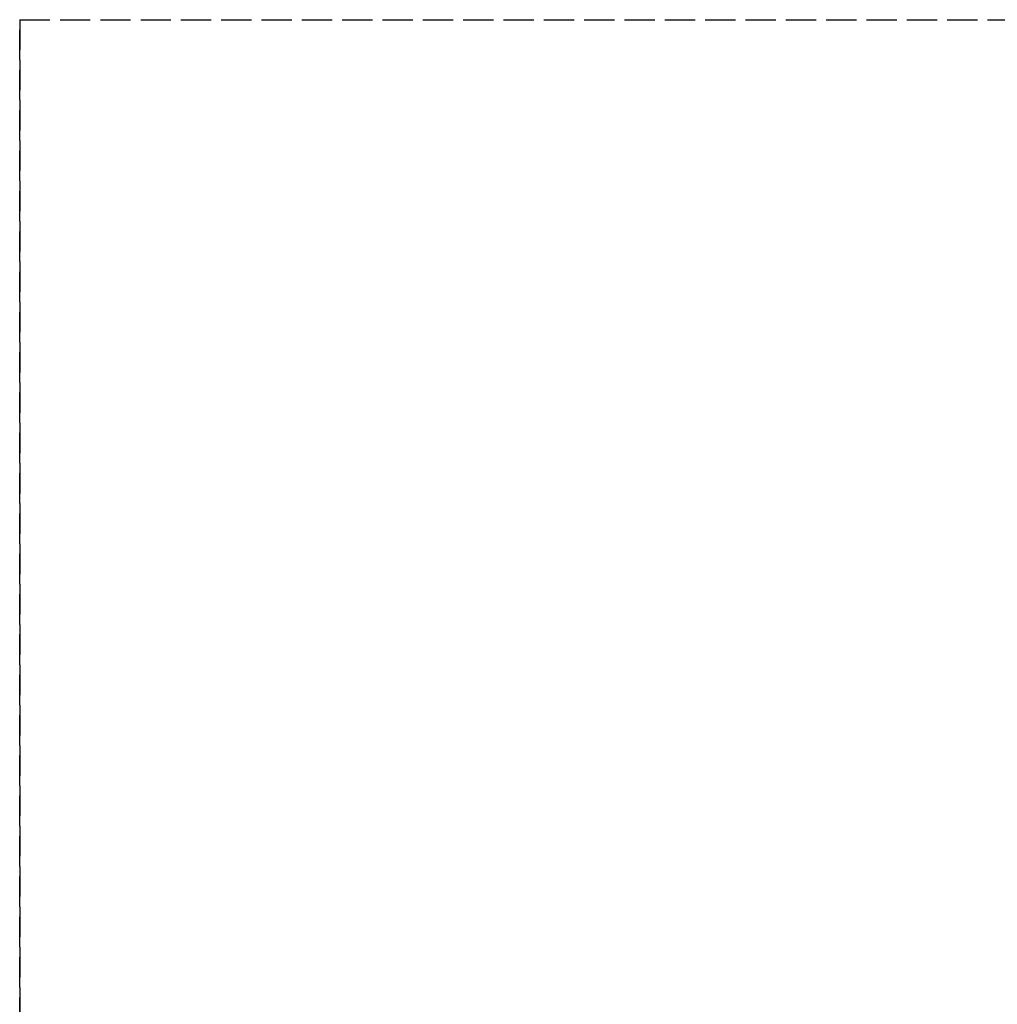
# Model space of a CAD drawing. Header units: millimetres. Extents: x -1 to 2050, y -94 to 94.
# Tile 7 of 12: x 0 to 48, y 45 to 94. Entities that reach past the tile are written whole.
import ezdxf

# ---------------------------------------------------------------- set-up
doc = ezdxf.new("R2010")
doc.units = ezdxf.units.MM
doc.header["$LTSCALE"] = 10
doc.linetypes.add('ALLCAD_Strich', pattern=[0.2, 0.15, -0.05])
doc.layers.add('BESCH_KONT_sich_schn_grun_2d', color=10, linetype='Continuous')
doc.layers.add('BESCH_KONT_sich_schn_seit_2d', color=160, linetype='Continuous')

msp = doc.modelspace()

# ---------------------------------------------------------------- linework, layer by layer
at = {"layer": 'BESCH_KONT_sich_schn_grun_2d', "linetype": 'ALLCAD_Strich'}
for q in [(0, -94), (2050, 94)]:
    msp.add_line((0, 94), q, dxfattribs=at)
at = {"layer": 'BESCH_KONT_sich_schn_seit_2d', "linetype": 'ALLCAD_Strich'}
for p, q in [((0, 94, 2418), (0, -94, 2418)), ((0, 94, 2368), (0, 94, 2418)), ((0, -94, 2368), (0, 94, 2368))]:
    msp.add_line(p, q, dxfattribs=at)

doc.saveas('drawing.dxf')
